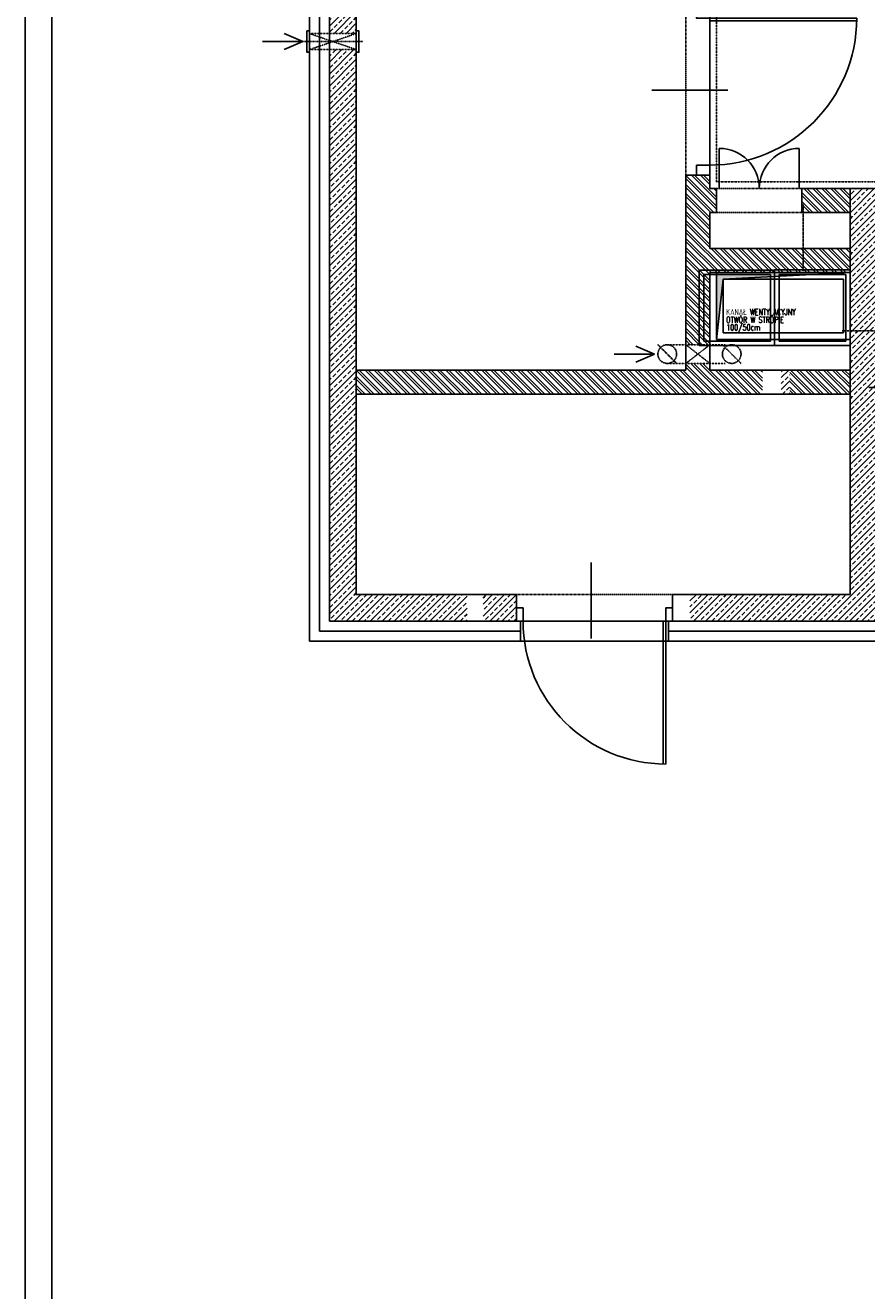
# Model space of a CAD drawing. Header units: inches. Extents: x -145354 to -97635, y 38777 to 78670.
# Tile 57 of 231: x -145354 to -144724, y 49982 to 50930. Entities that reach past the tile are written whole.
import ezdxf

# ---------------------------------------------------------------- set-up
doc = ezdxf.new("R2010")
doc.units = ezdxf.units.IN
doc.header["$MEASUREMENT"] = 0
for name, pattern in [('CENTER', [2, 1.25, -0.25, 0.25, -0.25]), ('DASHDOT', [1, 0.5, -0.25, 0, -0.25]), ('DASHED', [0.75, 0.5, -0.25]), ('DASHED2', [0.375, 0.25, -0.125]), ('DIVIDE', [31.75, 12.7, -6.35, 0, -6.35, 0, -6.35])]:
    doc.linetypes.add(name, pattern=pattern)
doc.layers.get('0').update_dxf_attribs({"color": 101})
for name, color, linetype in [('Drz---drzwi', 5, 'Continuous'), ('Ins-went', 141, 'Continuous'), ('m-went-wywiew', 1, 'Continuous'), ('Os-osie', 6, 'CENTER'), ('Pzt-chodniki', 8, 'Continuous'), ('Sc-beton', 7, 'Continuous'), ('Sc-beton-hatch', 86, 'Continuous'), ('Sc-cegla pustak', 42, 'Continuous'), ('Sc-cegla pustak-hatch', 8, 'Continuous'), ('Sc-izolacja term-styropian', 151, 'STYROPIAN-KA'), ('Sc-nadproza kon', 5, 'DASHED2'), ('Suf-widok', 8, 'Continuous'), ('W-idok', 9, 'Continuous'), ('W-idok nad', 5, 'DASHED2'), ('W-otwor-strop', 126, 'Continuous'), ('W-otwor-strop-opis', 126, 'Continuous')]:
    doc.layers.add(name, color=color, linetype=linetype)
doc.styles.add('ROMANS', font='romans', dxfattribs={"width": 0.85})
doc.linetypes.add('BATTING', pattern='A,0.0001,-0.1,[134,ltypeshp.shx,S=0.1,R=0,X=-0.1,Y=0],-0.2,[134,ltypeshp.shx,S=0.1,R=180,X=0.1,Y=0],-0.1', length=0.4001)
doc.linetypes.add('STYROPIAN-KA', pattern='A,0.0001,-0.1,[135,ltypeshp.shx,S=0.1,R=0,X=-0.1,Y=0],0,[135,ltypeshp.shx,S=0.1,R=180,X=0.1,Y=0],-0.1', length=0.2001)
pattern_1 = [(45, (-196049.7697, 113974.1994), (-4.49012806, 4.49012806), []), (45, (-196045.2795, 113974.1994), (-4.49012806, 4.49012806), [3.175, -1.5875])]
pattern_2 = [(135, (-196049.7697, 113974.1994), (-3.36759605, -3.36759605), []), (135, (-196049.7697, 113976.4445), (-3.36759605, -3.36759605), [])]

# ---------------------------------------------------------------- blocks, each defined once
blk = doc.blocks.new('_KFJHKGJKHUJ')
at = {"ltscale": 7}
for p, q in [((10, -7.5), (120, -7.5)), ((10, -9.5), (119.98, -9.5)), ((23.36, -61.5), (-33.64, -61.5))]:
    blk.add_line(p, q, dxfattribs=at)
for points in [[(0, 0), (0, -7.5), (10, -7.5), (10, 0)], [(0, -117.5), (0, -125), (10, -125), (10, -117.5)]]:
    blk.add_lwpolyline(points, close=True, dxfattribs=at)
blk.add_lwpolyline([(10, -5.5), (10, -117.5)], dxfattribs=at)
blk.add_arc((10, -7.5), 110, 270, 0)
blk = doc.blocks.new('_STRZAŁKA_WENT')
for q in [(-6.02, -14.01), (0, -30.24), (6.02, -14.01)]:
    blk.add_line((0, 0), q)
blk = doc.blocks.new('_adfigjdfljflh')
at = {"layer": 'W-idok'}
for p, q in [((-121.58, 0.41), (-119.58, 0.41)), ((-119.58, 0.41), (-119.58, -12.59)), ((-7.58, 0.41), (-9.58, 0.41)), ((-9.58, 0.41), (-9.58, -12.59)), ((-119.58, -12.59), (-119.58, -15.09)), ((-109.58, -12.59), (-119.58, -12.59)), ((-119.58, -15.09), (-117.58, -15.09)), ((-119.28, -14.79), (-119.28, -12.89)), ((-119.28, -12.89), (-109.88, -12.89)), ((-117.58, -14.79), (-119.28, -14.79)), ((-117.58, -15.09), (-117.58, -14.79)), ((-109.88, -12.89), (-109.88, -22.29)), ((-109.58, -22.59), (-109.58, -12.59)), ((-64.58, -50.39), (-64.58, -9.59)), ((-19.58, -12.59), (-19.58, -25.49)), ((-9.58, -12.59), (-19.58, -12.59)), ((-19.28, -25.19), (-19.28, -12.89)), ((-19.28, -12.89), (-9.88, -12.89)), ((-9.88, -14.79), (-11.58, -14.79)), ((-11.58, -14.79), (-11.58, -15.09)), ((-11.58, -15.09), (-9.58, -15.09)), ((-9.88, -12.89), (-9.88, -14.79)), ((-9.58, -15.09), (-9.58, -12.59)), ((-109.88, -19.59), (-163.08, -19.59)), ((-109.88, -20.69), (-159.58, -20.69)), ((-159.58, -20.69), (-159.58, -31.09)), ((-149.08, -23.29), (-159.08, -23.29)), ((-159.08, -23.29), (-159.08, -26.79)), ((-159.08, -26.79), (-149.08, -26.79)), ((-149.08, -27.29), (-159.08, -27.29)), ((-159.08, -27.29), (-159.08, -30.79)), ((-158.98, -23.39), (-149.08, -23.39)), ((-158.98, -26.69), (-158.98, -23.39)), ((-149.08, -26.69), (-158.98, -26.69)), ((-158.98, -27.39), (-149.08, -27.39)), ((-158.98, -30.69), (-158.98, -27.39)), ((-149.08, -23.39), (-149.08, -23.29)), ((-149.08, -26.79), (-149.08, -26.69)), ((-149.08, -27.39), (-149.08, -27.29)), ((-117.58, -22.29), (-117.58, -22.59)), ((-109.88, -22.29), (-117.58, -22.29)), ((-117.58, -22.59), (-109.58, -22.59)), ((-64.58, -23.29), (-113.08, -23.29)), ((-113.08, -23.29), (-113.08, -26.79)), ((-64.58, -24.16), (-113.08, -24.16)), ((-64.58, -25.04), (-113.08, -25.04)), ((-64.58, -25.91), (-113.08, -25.91)), ((-113.08, -26.79), (-64.58, -26.79)), ((-19.58, -19.59), (-109.58, -19.59)), ((-109.58, -19.59), (-19.58, -19.59)), ((-19.58, -20.69), (-109.58, -20.69)), ((-19.58, -27.29), (-68.08, -27.29)), ((-68.08, -27.29), (-68.08, -30.79)), ((-19.58, -28.16), (-68.08, -28.16)), ((-64.58, -26.79), (-64.58, -23.29)), ((-19.58, -25.49), (-18.18, -25.49)), ((-19.58, -30.79), (-19.58, -27.29)), ((-19.28, -19.59), (-7.58, -19.59)), ((-9.58, -20.69), (-19.28, -20.69)), ((-17.88, -25.19), (-19.28, -25.19)), ((-18.18, -25.49), (-18.18, -31.09)), ((-17.88, -30.79), (-17.88, -25.19)), ((-9.58, -31.09), (-9.58, -20.69)), ((1.92, -47.59), (1.92, -19.59)), ((-159.58, -31.09), (-18.18, -31.09)), ((-159.08, -30.79), (-149.08, -30.79)), ((-149.08, -30.69), (-158.98, -30.69)), ((-19.58, -34.09), (-158.58, -34.09)), ((-158.58, -34.09), (-158.58, -44.39)), ((-148.08, -34.59), (-158.08, -34.59)), ((-158.08, -34.59), (-158.08, -38.09)), ((-157.98, -34.69), (-148.08, -34.69)), ((-157.98, -37.99), (-157.98, -34.69)), ((-149.08, -30.79), (-149.08, -30.69)), ((-148.08, -34.69), (-148.08, -34.59)), ((-19.58, -29.04), (-68.08, -29.04)), ((-19.58, -29.91), (-68.08, -29.91)), ((-68.08, -30.79), (-19.58, -30.79)), ((-19.58, -34.59), (-68.08, -34.59)), ((-68.08, -34.59), (-68.08, -38.09)), ((-19.58, -35.46), (-68.08, -35.46)), ((-19.58, -36.34), (-68.08, -36.34)), ((-19.58, -37.21), (-68.08, -37.21)), ((-19.58, -34.59), (-19.58, -34.09)), ((-17.43, -34.29), (-19.58, -34.29)), ((-19.58, -34.29), (-19.58, -47.09)), ((-19.58, -38.09), (-19.58, -34.59)), ((-19.28, -34.59), (-17.43, -34.59)), ((-19.28, -46.79), (-19.28, -34.59)), ((-18.18, -31.09), (-17.58, -31.09)), ((-17.58, -30.79), (-17.88, -30.79)), ((-17.58, -31.09), (-17.58, -30.79)), ((-17.58, -31.09), (-9.58, -31.09)), ((-17.43, -34.59), (-17.43, -34.29)), ((-4.58, -32.59), (-4.58, -33.59)), ((0.42, -32.59), (-4.58, -32.59)), ((-4.58, -33.59), (0.42, -33.59)), ((-0.58, -33.59), (-3.58, -33.59)), ((-3.58, -33.59), (-3.58, -60.39)), ((-0.58, -69.59), (-0.58, -33.59)), ((0.42, -33.59), (0.42, -32.59)), ((1.92, -32.59), (0.42, -32.59)), ((0.42, -32.59), (0.42, -33.59)), ((0.42, -33.59), (1.92, -33.59)), ((1.92, -33.59), (1.92, -32.59)), ((-158.58, -44.39), (-109.88, -44.39)), ((-158.08, -38.09), (-148.08, -38.09)), ((-148.08, -38.59), (-158.08, -38.59)), ((-158.08, -38.59), (-158.08, -42.09)), ((-158.08, -42.09), (-148.08, -42.09)), ((-148.08, -37.99), (-157.98, -37.99)), ((-157.98, -38.69), (-148.08, -38.69)), ((-157.98, -41.99), (-157.98, -38.69)), ((-148.08, -41.99), (-157.98, -41.99)), ((-148.08, -38.09), (-148.08, -37.99)), ((-148.08, -38.69), (-148.08, -38.59)), ((-148.08, -42.09), (-148.08, -41.99)), ((-109.88, -44.39), (-128.58, -44.39)), ((-128.58, -44.39), (-128.58, -94.79)), ((-109.88, -46.79), (-125.88, -46.79)), ((-125.88, -46.79), (-125.88, -187.39)), ((-125.58, -47.09), (-109.58, -47.09)), ((-125.58, -187.09), (-125.58, -47.09)), ((-64.58, -38.59), (-113.08, -38.59)), ((-113.08, -38.59), (-113.08, -42.09)), ((-64.58, -39.46), (-113.08, -39.46)), ((-64.58, -40.34), (-113.08, -40.34)), ((-64.58, -41.21), (-113.08, -41.21)), ((-113.08, -42.09), (-64.58, -42.09)), ((-109.58, -42.29), (-111.73, -42.29)), ((-111.73, -42.29), (-111.73, -42.59)), ((-111.73, -42.59), (-109.88, -42.59)), ((-109.88, -42.59), (-109.88, -46.79)), ((-109.58, -47.09), (-109.58, -42.29)), ((-19.58, -44.24), (-109.58, -44.24)), ((-68.08, -38.09), (-19.58, -38.09)), ((-64.58, -42.09), (-64.58, -38.59)), ((-19.58, -44.24), (-19.58, -38.09)), ((-19.58, -47.09), (-15.58, -47.09)), ((-12.58, -44.39), (-19.28, -44.39)), ((-15.58, -46.79), (-19.28, -46.79)), ((-15.28, -46.79), (-15.58, -46.79)), ((-15.58, -46.79), (-15.58, -47.09)), ((-15.58, -47.09), (-15.58, -46.79)), ((-15.58, -47.09), (-15.58, -187.09)), ((-15.28, -187.39), (-15.28, -46.79)), ((-12.58, -72.59), (-12.58, -44.39)), ((-162.08, -49.59), (-163.08, -49.59)), ((-163.08, -49.59), (-163.08, -59.59)), ((-162.08, -59.59), (-162.08, -49.59)), ((-156.08, -51.09), (-162.08, -51.09)), ((-162.08, -51.09), (-162.08, -58.09)), ((-156.08, -58.09), (-156.08, -51.09)), ((1.92, -84.59), (1.92, -48.59)), ((-163.08, -59.59), (-162.08, -59.59)), ((-162.08, -58.09), (-156.08, -58.09)), ((-3.58, -60.39), (-3.58, -69.59)), ((-128.58, -75.09), (-139.68, -75.09)), ((-139.68, -75.09), (-139.68, -75.39)), ((-139.68, -75.39), (-128.58, -75.39)), ((-136.78, -75.39), (-138.28, -75.39)), ((-138.28, -75.39), (-138.28, -75.59)), ((-138.28, -75.59), (-136.78, -75.59)), ((-136.78, -75.59), (-138.28, -75.59)), ((-138.28, -75.59), (-138.28, -77.19)), ((-128.58, -75.39), (-136.78, -75.39)), ((-136.78, -75.39), (-136.78, -86.79)), ((-119.08, -73.19), (-119.08, -88.99)), ((-24.08, -73.19), (-24.08, -88.99)), ((-18.18, -72.59), (-18.18, -92.59)), ((-15.58, -72.59), (-18.18, -72.59)), ((-9.18, -72.59), (-15.28, -72.59)), ((-9.18, -92.59), (-9.18, -72.59)), ((-3.48, -75.09), (-9.18, -75.09)), ((-9.18, -75.39), (-3.48, -75.39)), ((-6.38, -75.39), (-9.18, -75.39)), ((-4.88, -75.39), (-6.38, -75.39)), ((-6.38, -86.79), (-6.38, -75.39)), ((-6.38, -75.59), (-4.88, -75.59)), ((-4.88, -75.59), (-6.38, -75.59)), ((-4.88, -75.59), (-4.88, -75.39)), ((-4.88, -77.19), (-4.88, -75.59)), ((-4.58, -69.59), (-4.58, -70.59)), ((0.42, -69.59), (-4.58, -69.59)), ((-4.58, -70.59), (0.42, -70.59)), ((-3.58, -69.59), (-0.58, -69.59)), ((-3.48, -75.39), (-3.48, -75.09)), ((0.42, -70.59), (0.42, -69.59)), ((1.92, -69.59), (0.42, -69.59)), ((0.42, -69.59), (0.42, -70.59)), ((0.42, -70.59), (1.92, -70.59)), ((1.92, -70.59), (1.92, -69.59)), ((-95.08, -81.09), (-143.08, -81.09)), ((-137.55, -77.19), (-139.08, -77.19)), ((-139.08, -77.19), (-139.08, -84.99)), ((-139.08, -84.99), (-137.55, -84.99)), ((-138.28, -84.99), (-138.28, -86.59)), ((-136.78, -77.19), (-137.55, -77.19)), ((-137.55, -84.99), (-136.78, -84.99)), ((-0.08, -81.09), (-48.08, -81.09)), ((-5.6, -77.19), (-6.38, -77.19)), ((-6.38, -84.99), (-5.6, -84.99)), ((-4.08, -77.19), (-5.6, -77.19)), ((-5.6, -84.99), (-4.08, -84.99)), ((-4.88, -86.59), (-4.88, -84.99)), ((-4.08, -84.99), (-4.08, -77.19)), ((-155.58, -93.54), (-163.08, -93.54)), ((-155.58, -118.64), (-155.58, -93.54)), ((-128.58, -86.79), (-139.68, -86.79)), ((-139.68, -86.79), (-139.68, -87.09)), ((-139.68, -87.09), (-128.58, -87.09)), ((-138.28, -86.59), (-136.78, -86.59)), ((-136.78, -86.59), (-138.28, -86.59)), ((-138.28, -86.59), (-138.28, -86.79)), ((-138.28, -86.79), (-136.78, -86.79)), ((-136.78, -86.79), (-128.58, -86.79)), ((-128.58, -94.59), (-132.88, -94.59)), ((-132.88, -94.59), (-132.88, -94.79)), ((-18.18, -92.59), (-15.58, -92.59)), ((-15.28, -92.59), (-9.18, -92.59)), ((-12.58, -94.79), (-12.58, -92.59)), ((-8.28, -94.59), (-12.58, -94.59)), ((-3.48, -86.79), (-9.18, -86.79)), ((-9.18, -86.79), (-6.38, -86.79)), ((-9.18, -87.09), (-3.48, -87.09)), ((-8.28, -94.79), (-8.28, -94.59)), ((-6.38, -86.59), (-4.88, -86.59)), ((-4.88, -86.59), (-6.38, -86.59)), ((-6.38, -86.79), (-4.88, -86.79)), ((-4.58, -92.59), (-5.38, -92.59)), ((-5.38, -92.59), (-5.38, -119.59)), ((-4.88, -86.79), (-4.88, -86.59)), ((-4.58, -119.59), (-4.58, -92.59)), ((1.92, -92.59), (-4.58, -92.59)), ((-4.58, -92.59), (-4.58, -119.59)), ((-3.48, -87.09), (-3.48, -86.79)), ((1.92, -92.59), (1.92, -85.59)), ((1.92, -119.59), (1.92, -92.59)), ((-135.78, -96.29), (-155.58, -96.29)), ((-155.58, -96.29), (-155.58, -115.64)), ((-135.78, -115.64), (-135.78, -96.29)), ((-135.78, -102.34), (-135.78, -109.84)), ((-135.08, -102.34), (-135.78, -102.34)), ((-135.08, -105.59), (-135.08, -102.34)), ((-133.23, -94.79), (-133.23, -95.09)), ((-127.43, -94.79), (-133.23, -94.79)), ((-133.23, -95.09), (-127.73, -95.09)), ((-132.88, -95.09), (-132.88, -101.59)), ((-129.08, -95.09), (-132.88, -95.09)), ((-132.88, -101.59), (-129.18, -101.59)), ((-129.18, -101.89), (-131.98, -101.89)), ((-131.98, -101.89), (-131.98, -105.29)), ((-127.98, -100.09), (-129.18, -100.09)), ((-129.18, -100.09), (-129.18, -112.09)), ((-129.18, -110.29), (-129.18, -101.89)), ((-128.58, -95.09), (-129.08, -95.09)), ((-129.08, -95.09), (-129.08, -100.09)), ((-128.58, -95.09), (-128.58, -100.09)), ((-127.73, -100.09), (-127.98, -100.09)), ((-127.98, -100.09), (-127.98, -112.09)), ((-127.98, -112.09), (-127.98, -100.09)), ((-127.73, -95.09), (-127.73, -117.09)), ((-127.43, -117.39), (-127.43, -94.79)), ((-7.93, -94.79), (-13.73, -94.79)), ((-13.73, -94.79), (-13.73, -117.39)), ((-13.43, -95.09), (-7.93, -95.09)), ((-13.43, -117.09), (-13.43, -95.09)), ((-13.18, -100.09), (-13.43, -100.09)), ((-13.18, -112.09), (-13.18, -100.09)), ((-13.18, -100.09), (-13.18, -112.09)), ((-11.98, -100.09), (-13.18, -100.09)), ((-12.08, -95.09), (-12.58, -95.09)), ((-12.58, -100.09), (-12.58, -95.09)), ((-8.28, -95.09), (-12.08, -95.09)), ((-12.08, -100.09), (-12.08, -95.09)), ((-11.98, -112.09), (-11.98, -100.09)), ((-11.98, -101.59), (-8.28, -101.59)), ((-9.18, -101.89), (-11.98, -101.89)), ((-11.98, -101.89), (-11.98, -110.29)), ((-9.18, -105.29), (-9.18, -101.89)), ((-8.28, -101.59), (-8.28, -95.09)), ((-7.93, -95.09), (-7.93, -94.79)), ((-5.38, -102.34), (-6.08, -102.34)), ((-6.08, -102.34), (-6.08, -105.59)), ((-5.38, -109.84), (-5.38, -102.34)), ((-0.48, -99.79), (-1.48, -99.79)), ((-1.48, -99.79), (-1.48, -127.29)), ((-0.48, -127.29), (-0.48, -99.79)), ((-143.58, -112.99), (-143.58, -184.19)), ((-135.78, -109.84), (-135.08, -109.84)), ((-129.58, -105.59), (-135.08, -105.59)), ((-135.08, -106.59), (-129.58, -106.59)), ((-135.08, -109.84), (-135.08, -106.59)), ((-132.88, -110.59), (-132.88, -117.09)), ((-129.18, -110.59), (-132.88, -110.59)), ((-131.98, -105.29), (-129.58, -105.29)), ((-129.58, -106.89), (-131.98, -106.89)), ((-131.98, -106.89), (-131.98, -110.29)), ((-131.98, -110.29), (-129.18, -110.29)), ((-129.58, -105.29), (-129.58, -106.89)), ((-129.58, -106.59), (-129.58, -105.59)), ((-129.18, -112.09), (-127.98, -112.09)), ((-129.08, -112.09), (-129.08, -117.09)), ((-128.58, -112.09), (-128.58, -117.09)), ((-127.98, -112.09), (-127.73, -112.09)), ((-13.43, -112.09), (-13.18, -112.09)), ((-13.18, -112.09), (-11.98, -112.09)), ((-12.58, -117.09), (-12.58, -112.09)), ((-12.08, -117.09), (-12.08, -112.09)), ((-11.98, -110.29), (-9.18, -110.29)), ((-8.28, -110.59), (-11.98, -110.59)), ((-11.58, -105.29), (-9.18, -105.29)), ((-11.58, -106.89), (-11.58, -105.29)), ((-6.08, -105.59), (-11.58, -105.59)), ((-11.58, -105.59), (-11.58, -106.59)), ((-11.58, -106.59), (-6.08, -106.59)), ((-9.18, -106.89), (-11.58, -106.89)), ((-9.18, -110.29), (-9.18, -106.89)), ((-8.28, -117.09), (-8.28, -110.59)), ((-6.08, -106.59), (-6.08, -109.84)), ((-6.08, -109.84), (-5.38, -109.84)), ((-163.08, -118.64), (-155.58, -118.64)), ((-155.58, -115.64), (-135.78, -115.64)), ((-135.78, -115.64), (-155.58, -115.64)), ((-155.58, -115.64), (-155.58, -115.89)), ((-155.58, -115.89), (-135.78, -115.89)), ((-148.58, -119.59), (-148.58, -129.09)), ((-144.58, -119.59), (-148.58, -119.59)), ((-147.33, -115.89), (-147.33, -116.59)), ((-139.83, -115.89), (-147.33, -115.89)), ((-147.33, -116.59), (-144.08, -116.59)), ((-144.58, -122.59), (-144.58, -119.59)), ((-142.58, -122.59), (-144.58, -122.59)), ((-144.08, -116.59), (-144.08, -122.09)), ((-144.08, -122.09), (-143.08, -122.09)), ((-143.58, -122.09), (-143.58, -170.09)), ((-143.08, -122.09), (-143.08, -116.59)), ((-143.08, -116.59), (-139.83, -116.59)), ((-142.58, -119.59), (-142.58, -122.59)), ((-138.58, -119.59), (-142.58, -119.59)), ((-139.83, -116.59), (-139.83, -115.89)), ((-138.58, -129.09), (-138.58, -119.59)), ((-135.78, -115.89), (-135.78, -115.64)), ((-135.38, -115.34), (-135.38, -120.34)), ((-135.28, -115.34), (-135.38, -115.34)), ((-135.38, -120.34), (-131.18, -120.34)), ((-135.28, -120.24), (-135.28, -115.34)), ((-131.18, -120.24), (-135.28, -120.24)), ((-133.23, -117.09), (-133.23, -117.39)), ((-127.73, -117.09), (-133.23, -117.09)), ((-133.23, -117.39), (-127.43, -117.39)), ((-132.88, -117.09), (-129.08, -117.09)), ((-132.88, -117.39), (-132.88, -117.59)), ((-132.88, -117.59), (-128.58, -117.59)), ((-131.13, -120.34), (-131.23, -120.34)), ((-131.23, -120.34), (-131.23, -176.84)), ((-131.18, -120.34), (-131.18, -120.24)), ((-131.13, -176.84), (-131.13, -120.34)), ((-129.08, -117.09), (-128.58, -117.09)), ((-128.58, -117.39), (-128.58, -190.09)), ((-13.73, -117.39), (-7.93, -117.39)), ((-7.93, -117.09), (-13.43, -117.09)), ((-12.58, -117.09), (-12.08, -117.09)), ((-12.58, -190.09), (-12.58, -117.39)), ((-12.58, -117.59), (-8.28, -117.59)), ((-12.08, -117.09), (-8.28, -117.09)), ((-8.28, -117.59), (-8.28, -117.39)), ((-7.93, -117.39), (-7.93, -117.09)), ((-5.38, -119.59), (-4.58, -119.59)), ((-4.58, -119.59), (-1.48, -119.59)), ((-3.68, -120.09), (-4.18, -120.09)), ((-4.18, -120.09), (-4.18, -127.29)), ((-3.68, -127.29), (-3.68, -120.09)), ((-0.48, -119.59), (1.92, -119.59)), ((-148.58, -123.59), (-154.78, -123.59)), ((-154.78, -123.59), (-154.78, -173.59)), ((-148.58, -129.09), (-148.48, -129.09)), ((-138.68, -127.59), (-148.48, -127.59)), ((-148.48, -127.59), (-148.48, -164.59)), ((-147.48, -126.09), (-147.48, -127.59)), ((-139.68, -126.09), (-147.48, -126.09)), ((-139.68, -127.59), (-139.68, -126.09)), ((-138.68, -164.59), (-138.68, -127.59)), ((-138.68, -129.09), (-138.58, -129.09)), ((-133.98, -123.59), (-138.58, -123.59)), ((-133.98, -173.59), (-133.98, -123.59)), ((-11.38, -127.29), (-11.98, -127.29)), ((-11.98, -127.29), (-11.98, -146.79)), ((-11.38, -146.79), (-11.38, -127.29)), ((-0.48, -127.29), (-11.38, -127.29)), ((-11.38, -127.29), (-11.38, -146.79)), ((-7.08, -130.09), (-7.08, -130.85)), ((-5.08, -130.09), (-7.08, -130.09)), ((-7.08, -130.85), (-7.08, -133.02)), ((-5.08, -130.85), (-5.08, -130.09)), ((-5.08, -133.02), (-5.08, -130.85)), ((-1.48, -127.29), (-0.48, -127.29)), ((-0.48, -127.29), (-1.48, -127.29)), ((-1.48, -127.29), (-1.48, -146.79)), ((-0.48, -146.79), (-0.48, -127.29)), ((-0.48, -146.79), (-0.48, -127.29)), ((-11.98, -138.09), (-12.58, -138.09)), ((-12.58, -142.09), (-11.98, -142.09)), ((-7.08, -133.02), (-7.08, -136.26)), ((-7.08, -136.26), (-7.08, -140.09)), ((-7.08, -140.09), (-7.08, -143.92)), ((-5.08, -136.26), (-5.08, -133.02)), ((-5.08, -140.09), (-5.08, -136.26)), ((-5.08, -143.92), (-5.08, -140.09)), ((0.93, -138.09), (-0.48, -138.09)), ((-0.48, -142.09), (0.93, -142.09)), ((0.93, -142.09), (0.93, -138.09)), ((0.93, -138.09), (0.93, -142.09)), ((1.91, -138.09), (0.93, -138.09)), ((0.93, -142.09), (1.91, -142.09)), ((1.91, -142.09), (1.91, -138.09)), ((-169.08, -148.59), (-129.78, -148.59)), ((-151.48, -146.09), (-135.68, -146.09)), ((-133.68, -148.59), (-133.98, -147.08)), ((-133.98, -150.1), (-133.68, -148.59)), ((-11.98, -146.79), (-11.38, -146.79)), ((-11.38, -146.79), (-7.08, -146.79)), ((-7.08, -143.92), (-7.08, -147.16)), ((-7.08, -147.16), (-7.08, -149.33)), ((-7.08, -149.33), (-7.08, -150.09)), ((-7.08, -150.09), (-5.08, -150.09)), ((-5.08, -147.16), (-5.08, -143.92)), ((-5.08, -146.79), (-0.48, -146.79)), ((-5.08, -149.33), (-5.08, -147.16)), ((-5.08, -150.09), (-5.08, -149.33)), ((-4.18, -146.79), (-4.18, -157.09)), ((-3.68, -157.09), (-3.68, -146.79)), ((-1.48, -146.79), (-0.48, -146.79)), ((-0.18, -157.09), (-7.68, -157.09)), ((-7.68, -157.09), (-7.68, -172.09)), ((-4.18, -157.09), (-3.68, -157.09)), ((-0.18, -172.09), (-0.18, -157.09)), ((-138.58, -168.09), (-148.58, -168.09)), ((-148.58, -168.09), (-148.58, -177.59)), ((-148.48, -164.59), (-138.68, -164.59)), ((-147.48, -164.59), (-147.48, -166.09)), ((-147.48, -166.09), (-139.68, -166.09)), ((-139.68, -166.09), (-139.68, -164.59)), ((-138.58, -177.59), (-138.58, -168.09)), ((-154.78, -173.59), (-148.58, -173.59)), ((-148.58, -177.59), (-144.58, -177.59)), ((-144.58, -174.59), (-142.58, -174.59)), ((-144.58, -177.59), (-144.58, -174.59)), ((-143.08, -175.09), (-144.08, -175.09)), ((-144.08, -175.09), (-144.08, -180.59)), ((-143.08, -180.59), (-143.08, -175.09)), ((-142.58, -174.59), (-142.58, -177.59)), ((-142.58, -177.59), (-138.58, -177.59)), ((-138.58, -173.59), (-133.98, -173.59)), ((-135.38, -176.84), (-135.38, -181.84)), ((-131.18, -176.84), (-135.38, -176.84)), ((-135.28, -181.84), (-135.28, -176.94)), ((-135.28, -176.94), (-131.18, -176.94)), ((-131.23, -176.84), (-131.13, -176.84)), ((-131.18, -176.94), (-131.18, -176.84)), ((-7.68, -172.09), (-0.18, -172.09)), ((-162.83, -181.29), (-163.08, -181.29)), ((-163.08, -181.29), (-162.83, -181.29)), ((-163.08, -186.89), (-162.83, -186.89)), ((-162.83, -186.89), (-162.83, -181.29)), ((-162.83, -181.89), (-162.83, -186.89)), ((-155.58, -181.89), (-162.83, -181.89)), ((-162.83, -186.89), (-155.58, -186.89)), ((-155.58, -181.29), (-155.58, -181.54)), ((-135.58, -181.29), (-155.58, -181.29)), ((-155.58, -181.54), (-155.58, -186.89)), ((-135.58, -181.54), (-155.58, -181.54)), ((-155.58, -181.54), (-135.58, -181.54)), ((-155.58, -186.89), (-135.58, -186.89)), ((-144.08, -180.59), (-147.33, -180.59)), ((-147.33, -180.59), (-147.33, -181.29)), ((-147.33, -181.29), (-139.83, -181.29)), ((-139.83, -180.59), (-143.08, -180.59)), ((-139.83, -181.29), (-139.83, -180.59)), ((-135.58, -181.54), (-135.58, -181.29)), ((-135.58, -186.89), (-135.58, -181.54)), ((-135.38, -181.84), (-135.28, -181.84)), ((-125.88, -187.39), (-15.28, -187.39)), ((-15.58, -187.09), (-125.58, -187.09)), ((-128.58, -190.09), (-12.58, -190.09))]:
    blk.add_line(p, q, dxfattribs=at)
at = {"layer": 'W-idok', "linetype": 'DASHDOT', "ltscale": 0.5}
for p, q in [((-70.58, 0.1), (-70.58, -220.59)), ((27.92, -106.09), (-189.08, -106.09))]:
    blk.add_line(p, q, dxfattribs=at)
blk = doc.blocks.new('_khjxfkljhkfh')
at = {"ltscale": 7}
for p, q in [((-61, -23), (-61, 34)), ((-7, -10), (-7, -116.98)), ((-5, -10), (-5, -117))]:
    blk.add_line(p, q, dxfattribs=at)
for points in [[(0, 0), (-5, 0), (-5, -10), (0, -10)], [(-112, 0), (-117, 0), (-117, -10), (-112, -10)]]:
    blk.add_lwpolyline(points, close=True, dxfattribs=at)
blk.add_lwpolyline([(-5, -10), (-117, -10)], dxfattribs=at)
blk.add_arc((-5, -10), 107, 180, 270)

msp = doc.modelspace()

# ---------------------------------------------------------------- hatches: boundary and pattern name
at = {"layer": 'Sc-beton-hatch'}
h = msp.add_hatch(dxfattribs=at)
h.set_pattern_fill('ANSI33', color=256, style=0)
h.set_pattern_definition(pattern_1)
h.paths.add_polyline_path([(-145116.22, 50983.69), (-145126.22, 50983.69), (-145126.22, 50973.69), (-145116.22, 50973.69)])
h.paths.add_polyline_path([(-145116.22, 50973.69), (-145126.22, 50973.69), (-145126.22, 50923.69), (-145116.22, 50923.69)])
h.paths.add_polyline_path([(-144781.22, 50973.69), (-145116.22, 50973.69), (-145116.22, 50923.69), (-145106.22, 50923.69), (-145106.22, 50925.69), (-145106.22, 50963.69), (-144781.22, 50963.69)])
h.paths.add_polyline_path([(-145106.22, 50983.69), (-145116.22, 50983.69), (-145116.22, 50973.69), (-144781.22, 50973.69), (-144781.22, 50993.69), (-144791.22, 50993.69), (-144791.22, 50983.69)])
h.paths.add_polyline_path([(-144771.22, 50973.69), (-144781.22, 50973.69), (-144781.22, 50963.69), (-144771.22, 50963.69)])
h.paths.add_polyline_path([(-144771.22, 50993.69), (-144781.22, 50993.69), (-144781.22, 50973.69), (-144771.22, 50973.69)])
h.paths.add_polyline_path([(-144889.74, 50965.23), (-144889.74, 50982.15), (-144872.49, 50982.15), (-144872.49, 50965.23)], flags=9)
h.paths.add_polyline_path([(-144889.74, 50980.72), (-144889.74, 50996.66), (-144872.49, 50996.66), (-144872.49, 50980.72)], flags=9)
h = msp.add_hatch(dxfattribs=at)
h.set_pattern_fill('ANSI33', color=256, style=0)
h.set_pattern_definition(pattern_1)
h.paths.add_polyline_path([(-145116.22, 50797.69), (-145106.22, 50797.69), (-145106.22, 50911.69), (-145116.22, 50911.69)])
h.paths.add_polyline_path([(-145116.22, 50911.69), (-145126.22, 50911.69), (-145126.22, 50797.69), (-145116.22, 50797.69)])
h.paths.add_polyline_path([(-145124.68, 50804.49), (-145107.76, 50804.49), (-145107.76, 50787.24), (-145124.68, 50787.24)], flags=9)
h = msp.add_hatch(dxfattribs=at)
h.set_pattern_fill('ANSI33', color=256, style=0)
h.set_pattern_definition(pattern_1)
h.paths.add_polyline_path([(-144512.22, 50797.69), (-144560.72, 50797.69), (-144560.72, 50787.69), (-144522.22, 50787.69), (-144522.22, 50595.69), (-144522.22, 50576.73, -0.199607), (-144518.88, 50568.69, -0.187165), (-144521.85, 50561.04), (-144522.22, 50560.02), (-144522.22, 50503.69), (-144540.22, 50503.69), (-144540.22, 50493.69), (-144512.22, 50493.69)])
h.paths.add_polyline_path([(-144512.22, 50807.69), (-144560.72, 50807.69), (-144560.72, 50797.69), (-144512.22, 50797.69)])
h.paths.add_polyline_path([(-144502.22, 50807.69), (-144512.22, 50807.69), (-144512.22, 50797.69), (-144502.22, 50797.69)])
h.paths.add_polyline_path([(-144502.22, 50797.69), (-144512.22, 50797.69), (-144512.22, 50493.69), (-144502.22, 50493.69)])
h.paths.add_polyline_path([(-144502.22, 50493.69), (-144512.22, 50493.69), (-144512.22, 50483.69), (-144502.22, 50483.69)])
h.paths.add_polyline_path([(-144512.22, 50493.69), (-144540.22, 50493.69), (-144540.22, 50483.69), (-144512.22, 50483.69)])
h.paths.add_polyline_path([(-144540.22, 50493.69), (-144572.22, 50493.69), (-144572.22, 50483.69), (-144540.22, 50483.69)])
h.paths.add_polyline_path([(-144540.22, 50503.69), (-144572.22, 50503.69), (-144572.22, 50493.69), (-144540.22, 50493.69)])
h.paths.add_polyline_path([(-144632.22, 50493.69), (-144781.22, 50493.69), (-144781.22, 50483.69), (-144632.22, 50483.69)])
h.paths.add_polyline_path([(-144632.22, 50503.69), (-144716.22, 50503.69), (-144716.22, 50701.19), (-144736.22, 50701.19), (-144736.22, 50694.69), (-144736.22, 50503.69), (-144781.22, 50503.69), (-144781.22, 50493.69), (-144632.22, 50493.69)])
h.paths.add_polyline_path([(-144781.22, 50503.69), (-144856.22, 50503.69), (-144856.22, 50493.69), (-144781.22, 50493.69)])
h.paths.add_polyline_path([(-144781.22, 50493.69), (-144856.22, 50493.69), (-144856.22, 50483.69), (-144781.22, 50483.69)])
h.paths.add_polyline_path([(-144671.67, 50485.23), (-144671.67, 50502.15), (-144654.42, 50502.15), (-144654.42, 50485.23)], flags=9)
h = msp.add_hatch(dxfattribs=at)
h.set_pattern_fill('ANSI33', color=256, style=0)
h.set_pattern_definition(pattern_1)
h.paths.add_polyline_path([(-144736.22, 50701.19), (-144716.22, 50701.19), (-144716.22, 50787.69), (-144674.72, 50787.69), (-144674.72, 50797.69), (-144736.22, 50797.69)])
h.paths.add_polyline_path([(-144736.22, 50807.69), (-144736.22, 50797.69), (-144674.72, 50797.69), (-144674.72, 50807.69)])
h = msp.add_hatch(dxfattribs=at)
h.set_pattern_fill('ANSI33', color=256, style=0)
h.set_pattern_definition(pattern_1)
h.paths.add_polyline_path([(-145011.22, 50493.69), (-145011.22, 50483.69), (-144986.22, 50483.69), (-144986.22, 50493.69)])
h.paths.add_polyline_path([(-144986.22, 50493.69), (-144986.22, 50503.69), (-145011.22, 50503.69), (-145011.22, 50493.69)])
h.paths.add_polyline_path([(-145023.22, 50493.69), (-145023.22, 50503.69), (-145025.22, 50503.69), (-145106.22, 50503.69), (-145106.22, 50797.69), (-145116.22, 50797.69), (-145116.22, 50493.69)])
h.paths.add_polyline_path([(-145116.22, 50493.69), (-145116.22, 50483.69), (-145023.22, 50483.69), (-145023.22, 50493.69)])
h.paths.add_polyline_path([(-145126.22, 50493.69), (-145126.22, 50483.69), (-145116.22, 50483.69), (-145116.22, 50493.69)])
h.paths.add_polyline_path([(-145126.22, 50493.69), (-145116.22, 50493.69), (-145116.22, 50797.69), (-145126.22, 50797.69)])
h.paths.add_polyline_path([(-145124.68, 50804.49), (-145107.76, 50804.49), (-145107.76, 50787.24), (-145124.68, 50787.24)], flags=9)
h = msp.add_hatch(dxfattribs=at)
h.set_pattern_fill('ANSI33', color=256, style=0)
h.set_pattern_definition(pattern_1)
h.paths.add_polyline_path([(-144781.22, 50671.69), (-144787.74, 50671.69), (-144787.74, 50653.69), (-144781.22, 50653.69)])
at = {"layer": 'Sc-cegla pustak-hatch'}
h = msp.add_hatch(dxfattribs=at)
h.set_pattern_fill('ANSI32', color=256, scale=0.5, angle=90, style=0)
h.set_pattern_definition(pattern_2)
h.paths.add_polyline_path([(-144841.22, 50762.69), (-144841.22, 50789.69), (-144836.22, 50789.69), (-144836.22, 50797.69), (-144859.22, 50797.69), (-144859.22, 50690.69), (-144841.22, 50690.69), (-144841.22, 50744.69), (-144781.22, 50744.69), (-144781.22, 50762.69)])
h.paths.add_polyline_path([(-144781.22, 50744.69), (-144736.22, 50744.69), (-144736.22, 50762.69), (-144781.22, 50762.69)])
h.paths.add_polyline_path([(-144836.22, 50797.69), (-144836.22, 50807.69), (-144841.22, 50807.69), (-144841.22, 50817.69), (-144851.22, 50817.69), (-144859.22, 50817.69), (-144859.22, 50797.69)])
h.paths.add_polyline_path([(-144858.19, 50804.49), (-144842.25, 50804.49), (-144842.25, 50787.24), (-144858.19, 50787.24)], flags=9)
h.paths.add_polyline_path([(-144843.9, 50804.49), (-144833.55, 50804.49), (-144833.55, 50787.24), (-144843.9, 50787.24)], flags=9)
h.paths.add_polyline_path([(-144845.59, 50771.75), (-144762.19, 50771.75), (-144762.19, 50785.25), (-144845.59, 50785.25)], flags=9)
h = msp.add_hatch(dxfattribs=at)
h.set_pattern_fill('ANSI32', color=256, scale=0.5, angle=90, style=0)
h.set_pattern_definition(pattern_2)
h.paths.add_polyline_path([(-144772.22, 50807.69), (-144772.22, 50797.69), (-144736.22, 50797.69), (-144736.22, 50807.69)])
h.paths.add_polyline_path([(-144736.22, 50789.69), (-144736.22, 50797.69), (-144772.22, 50797.69), (-144772.22, 50789.69)])
h.paths.add_polyline_path([(-144762.68, 50804.49), (-144745.76, 50804.49), (-144745.76, 50787.24), (-144762.68, 50787.24)], flags=9)
h = msp.add_hatch(dxfattribs=at)
h.set_pattern_fill('ANSI32', color=256, scale=0.5, angle=90, style=0)
h.set_pattern_definition(pattern_2)
h.paths.add_polyline_path([(-145106.22, 50671.69), (-145106.22, 50653.69), (-144801.74, 50653.69), (-144801.74, 50671.69), (-144841.22, 50671.69), (-144841.22, 50676.69), (-144859.22, 50676.69), (-144859.22, 50671.69)])
h.paths.add_polyline_path([(-144736.22, 50653.69), (-144736.22, 50671.69), (-144781.22, 50671.69), (-144781.22, 50653.69)])
h.paths.add_polyline_path([(-144955.4, 50683.98), (-144947, 50683.98), (-144947, 50695.98), (-144955.4, 50695.98)], flags=9)
h.paths.add_polyline_path([(-144967.08, 50683.12), (-144956.17, 50683.12), (-144956.17, 50700.26), (-144967.08, 50700.26)], flags=9)
h.paths.add_polyline_path([(-144945.66, 50682.98), (-144926.86, 50682.98), (-144926.86, 50700.98), (-144945.66, 50700.98)], flags=9)
h.paths.add_polyline_path([(-145003.63, 50662.12), (-144898.09, 50662.12), (-144898.09, 50683.55), (-145003.63, 50683.55)], flags=9)
h.paths.add_polyline_path([(-144889.74, 50654.72), (-144889.74, 50670.66), (-144872.49, 50670.66), (-144872.49, 50654.72)], flags=24)
at = {"layer": 'W-otwor-strop'}
msp.add_hatch(color=256, dxfattribs=at).paths.add_polyline_path([(-144836.22, 50694.69), (-144836.22, 50744.69), (-144736.22, 50744.69), (-144831.22, 50739.69)])

# ---------------------------------------------------------------- linework, layer by layer
at = {"layer": 'Drz---drzwi'}
for points in [[(-144834.22, 50807.69), (-144834.22, 50837.69)], [(-144774.22, 50837.69), (-144774.22, 50807.69)]]:
    msp.add_lwpolyline(points, dxfattribs=at)
for centre, start, end in [((-144834.22, 50807.69), 0, 90), ((-144774.22, 50807.69), 90, 180)]:
    msp.add_arc(centre, 30, start, end, dxfattribs=at)
at = {"layer": 'Ins-went', "linetype": 'DASHED'}
for p, q in [((-144866.1, 50676.62), (-144880.24, 50690.76)), ((-144817.82, 50676.62), (-144831.96, 50690.76))]:
    msp.add_line(p, q, dxfattribs=at)
at = {"layer": 'Ins-went'}
for points in [[(-145141.22, 50922.69), (-145141.22, 50925.69), (-145143.22, 50925.69), (-145143.22, 50909.69), (-145141.22, 50909.69)], [(-145104.22, 50922.69), (-145104.22, 50925.69), (-145106.22, 50925.69), (-145106.22, 50909.69), (-145104.22, 50909.69)], [(-144741.22, 50699.69), (-144831.22, 50699.69), (-144831.22, 50739.69), (-144741.22, 50739.69)]]:
    msp.add_lwpolyline(points, close=True, dxfattribs=at)
at = {"layer": 'Ins-went', "linetype": 'DASHED'}
for centre in [(-144873.17, 50683.69), (-144824.89, 50683.69)]:
    msp.add_circle(centre, 7, dxfattribs=at)
at = {"layer": 'm-went-wywiew'}
for p, q in [((-144845.86, 50743.32), (-144845.86, 50693.32)), ((-144795.86, 50743.32), (-144845.86, 50743.32)), ((-144795.86, 50693.32), (-144795.86, 50743.32)), ((-144789.39, 50743.36), (-144789.39, 50693.36)), ((-144739.39, 50743.36), (-144789.39, 50743.36)), ((-144739.39, 50693.36), (-144739.39, 50743.36)), ((-144789.39, 50693.36), (-144739.39, 50693.36)), ((-144845.86, 50693.32), (-144795.86, 50693.32))]:
    msp.add_line(p, q, dxfattribs=at)
at = {"layer": 'm-went-wywiew', "color": 254}
for points in [[(-144849.17, 50746.6), (-144792.7, 50746.6), (-144792.7, 50690.16), (-144849.17, 50690.16)], [(-144792.7, 50746.65), (-144736.23, 50746.65), (-144736.23, 50690.21), (-144792.7, 50690.21)]]:
    msp.add_lwpolyline(points, close=True, dxfattribs=at)
at = {"layer": 'Os-osie', "ltscale": 0.2}
msp.add_lwpolyline([(-144771.22, 50795.69), (-144771.22, 50745.69)], dxfattribs=at)
at = {"layer": 'Pzt-chodniki'}
for points in [[(-145354.22, 51150.69), (-145354.22, 48673.69)], [(-145334.22, 51130.69), (-145334.22, 48673.69)]]:
    msp.add_lwpolyline(points, dxfattribs=at)
at = {"layer": 'Sc-beton'}
for p, q in [((-145126.22, 50483.69), (-145126.22, 50983.69)), ((-145106.22, 50503.69), (-145106.22, 50963.69)), ((-144986.22, 50483.69), (-145126.22, 50483.69)), ((-144502.22, 50483.69), (-144869.22, 50483.69))]:
    msp.add_line(p, q, dxfattribs=at)
for points in [[(-144736.22, 50807.69), (-144736.22, 50503.69)], [(-144736.22, 50807.69), (-144674.72, 50807.69)], [(-144986.22, 50503.69), (-145106.22, 50503.69)], [(-144986.22, 50503.69), (-144986.22, 50483.69)], [(-144736.22, 50503.69), (-144869.22, 50503.69)], [(-144869.22, 50503.69), (-144869.22, 50483.69)]]:
    msp.add_lwpolyline(points, dxfattribs=at)
at = {"layer": 'Sc-cegla pustak'}
for points in [[(-144859.22, 50817.69), (-144841.22, 50817.69)], [(-144859.22, 50671.69), (-144859.22, 50817.69)], [(-144841.22, 50807.69), (-144841.22, 50817.69)], [(-144836.22, 50807.69), (-144841.22, 50807.69)], [(-144836.22, 50807.69), (-144836.22, 50789.69)], [(-144736.22, 50807.69), (-144772.22, 50807.69)], [(-144772.22, 50807.69), (-144772.22, 50789.69)], [(-144841.22, 50762.69), (-144841.22, 50789.69)], [(-144836.22, 50789.69), (-144841.22, 50789.69)], [(-144789.22, 50789.69), (-144789.22, 50789.69)], [(-144736.22, 50789.69), (-144772.22, 50789.69)], [(-144736.22, 50762.69), (-144841.22, 50762.69)], [(-144841.22, 50671.69), (-144841.22, 50744.69)], [(-144736.22, 50744.69), (-144841.22, 50744.69)], [(-144859.22, 50671.69), (-145106.22, 50671.69)], [(-144736.22, 50671.69), (-144841.22, 50671.69)], [(-144736.22, 50653.69), (-145106.22, 50653.69)]]:
    msp.add_lwpolyline(points, dxfattribs=at)
at = {"layer": 'Sc-izolacja term-styropian', "linetype": 'ByBlock'}
for p, q in [((-145141.22, 50468.69), (-145141.22, 50986.69)), ((-144983.22, 50468.69), (-145141.22, 50468.69)), ((-144487.22, 50468.69), (-144872.22, 50468.69))]:
    msp.add_line(p, q, dxfattribs=at)
at = {"layer": 'Sc-izolacja term-styropian', "linetype": 'BATTING', "ltscale": 0.35}
for p, q in [((-145133.72, 50476.19), (-145133.72, 50986.69)), ((-144983.22, 50476.19), (-145133.72, 50476.19)), ((-144494.72, 50476.19), (-144872.22, 50476.19))]:
    msp.add_line(p, q, dxfattribs=at)
at = {"layer": 'Sc-izolacja term-styropian', "linetype": 'ByBlock'}
for points in [[(-144983.22, 50483.69), (-144983.22, 50468.69)], [(-144872.22, 50483.69), (-144872.22, 50468.69)]]:
    msp.add_lwpolyline(points, dxfattribs=at)
at = {"layer": 'Sc-nadproza kon', "linetype": 'DASHDOT', "ltscale": 0.5}
for points in [[(-144859.22, 50942.69), (-144859.22, 50817.69)], [(-144772.22, 50807.69), (-144836.22, 50807.69)], [(-144772.22, 50789.69), (-144836.22, 50789.69)], [(-144986.22, 50503.69), (-144869.22, 50503.69)]]:
    msp.add_lwpolyline(points, dxfattribs=at)
at = {"layer": 'Suf-widok', "linetype": 'DIVIDE', "ltscale": 0.02}
msp.add_lwpolyline([(-144497.22, 51628.69), (-144497.22, 51273.69), (-144470.22, 51273.69), (-144470.22, 51153.69), (-144766.22, 51153.69), (-144766.22, 50958.69), (-144836.22, 50958.69), (-144836.22, 50812.69), (-144247.22, 50812.69), (-144247.22, 51628.69)], close=True, dxfattribs=at)
at = {"layer": 'W-idok nad', "ltscale": 0.5}
for points in [[(-145106.22, 50923.69), (-145141.22, 50923.69)], [(-145141.22, 50923.69), (-145106.22, 50911.69)], [(-145106.22, 50923.69), (-145141.22, 50911.69)], [(-145106.22, 50911.69), (-145141.22, 50911.69)], [(-144873.17, 50690.69), (-144829.89, 50690.69)], [(-144859.22, 50690.69), (-144841.22, 50676.69)], [(-144859.22, 50676.69), (-144841.22, 50690.69)], [(-144873.17, 50676.69), (-144829.89, 50676.69)]]:
    msp.add_lwpolyline(points, dxfattribs=at)
at = {"layer": 'W-idok nad', "linetype": 'DASHDOT', "ltscale": 0.2}
msp.add_lwpolyline([(-145146.22, 50917.69), (-145101.22, 50917.69)], dxfattribs=at)
at = {"layer": 'W-idok nad'}
msp.add_lwpolyline([(-144983.22, 50468.69), (-144872.22, 50468.69)], dxfattribs=at)
at = {"layer": 'W-otwor-strop'}
msp.add_lwpolyline([(-144736.22, 50694.69), (-144836.22, 50694.69), (-144836.22, 50744.69), (-144736.22, 50744.69)], close=True, dxfattribs=at)
for points in [[(-144836.22, 50694.69), (-144831.22, 50739.69), (-144736.22, 50744.69)], [(-144836.22, 50694.69), (-144836.22, 50744.69), (-144736.22, 50744.69), (-144831.22, 50739.69), (-144836.22, 50694.69)]]:
    msp.add_lwpolyline(points, dxfattribs=at)
at = {"layer": 'W-otwor-strop', "linetype": 'DASHED', "ltscale": 0.5}
msp.add_lwpolyline([(-144736.22, 50694.69), (-144836.22, 50694.69), (-144836.22, 50744.69), (-144736.22, 50744.69)], close=True, dxfattribs=at)

# ---------------------------------------------------------------- block references
at = {"layer": 'Drz---drzwi'}
for name, p in [('_KFJHKGJKHUJ', (-144851.22, 50942.69)), ('_khjxfkljhkfh', (-144869.22, 50493.69))]:
    msp.add_blockref(name, p, dxfattribs=at)
at = {"layer": 'Ins-went', "xscale": -1, "rotation": 270}
for p in [(-145146.22, 50917.69), (-144882.83, 50683.69)]:
    msp.add_blockref('_STRZAŁKA_WENT', p, dxfattribs=at)
at = {"layer": 'W-idok'}
msp.add_blockref('_adfigjdfljflh', (-144553.15, 50807.28), dxfattribs=at)

# ---------------------------------------------------------------- texts
at = {"layer": 'W-otwor-strop-opis', "style": 'ROMANS', "width": 0.7}
for s, p in [('OTWÓR W STROPIE', (-144829.03, 50707.12)), ('KANAŁ WENTYLACYJNY', (-144829.03, 50712.94)), ('100/50cm', (-144829.03, 50701.45))]:
    msp.add_text(s, height=4.5, dxfattribs=at).set_placement(p)

doc.saveas('drawing.dxf')
